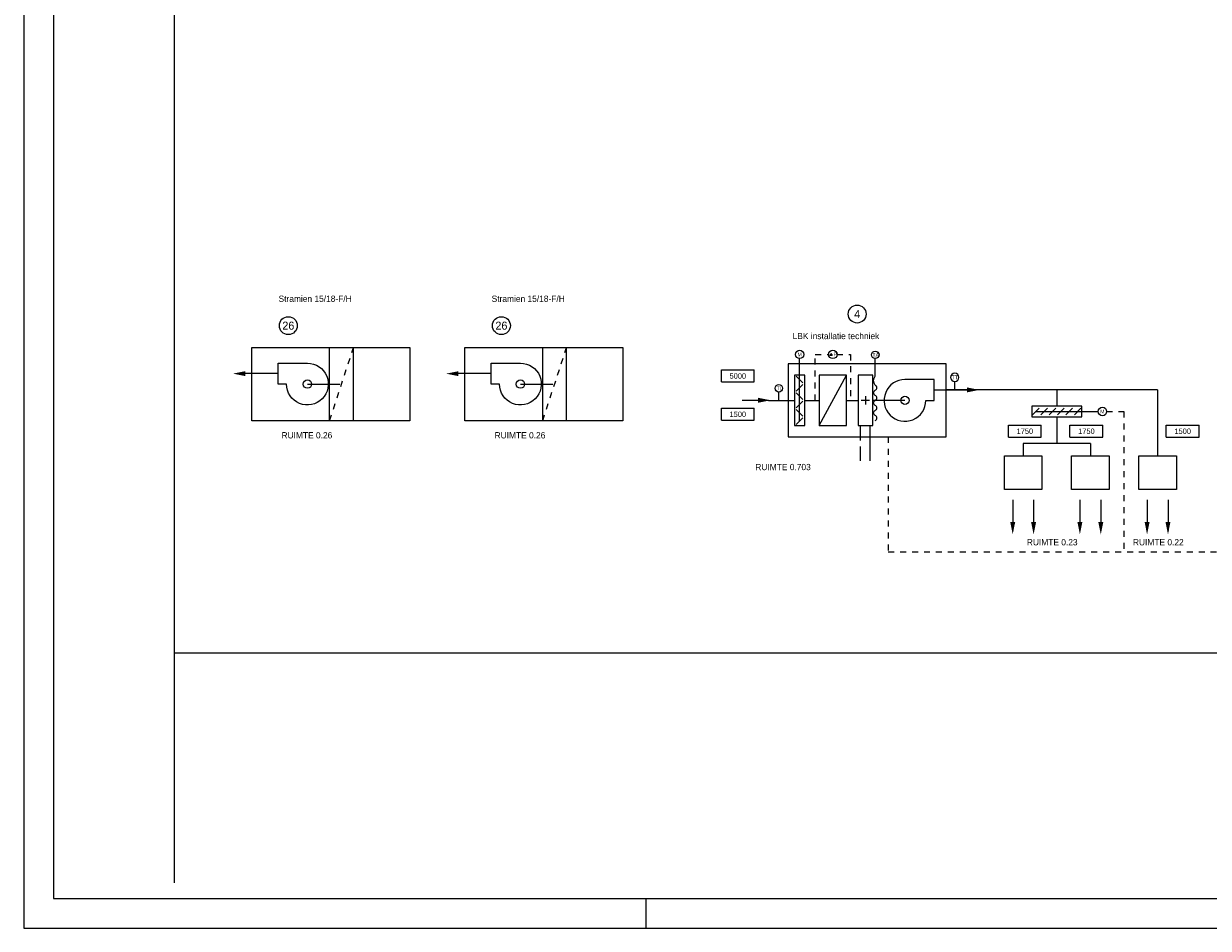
# Model space of a CAD drawing. Extents: x -490 to 1189, y 0 to 841.
# Tile 1 of 28: x -490 to -93, y 0 to 303. Entities that reach past the tile are written whole.
import ezdxf
from ezdxf.enums import TextEntityAlignment as Align

# ---------------------------------------------------------------- set-up
doc = ezdxf.new("R2010")
doc.units = 0
for name, pattern in [('2322107', [2000, 1000, 1000]), ('2322108', [7, 5, -2]), ('STABI22', [4, 2, -2])]:
    doc.linetypes.add(name, pattern=pattern)
doc.layers.get('0').update_dxf_attribs({"linetype": 'CONTINUOUS'})
for name, color, linetype in [('00KAD025', 2, 'CONTINUOUS'), ('00KAD070', 5, 'CONTINUOUS'), ('WL$1----', 3, 'CONTINUOUS'), ('WL561---', 4, 'CONTINUOUS'), ('WL561---_AANVOER', 4, 'CONTINUOUS'), ('WL561---_RETOUR', 4, 'CONTINUOUS'), ('WL570---_TOEVOER', 3, 'CONTINUOUS'), ('WM5448--', 1, 'CONTINUOUS'), ('WM561---', 1, 'CONTINUOUS')]:
    doc.layers.add(name, color=color, linetype=linetype)
doc.styles.add('BURO-018', font='BUROFONT.shx', dxfattribs={"height": 1.8})
doc.styles.add('BURO-025', font='BUROFONT.shx', dxfattribs={"height": 2.5})

# ---------------------------------------------------------------- blocks, each defined once
blk = doc.blocks.new('30486013')
at = {"color": 0, "linetype": 'CONTINUOUS'}
blk.add_circle((0, 0), 2, dxfattribs=at)
at = {"color": 0, "linetype": 'CONTINUOUS', "style": 'BURO-018', "flags": 1}
blk.add_attdef('CV_MATCODE', (0, 0), '', height=1.8, dxfattribs=at)
blk = doc.blocks.new('AL-RNR')
at = {"color": 0, "linetype": 'CONTINUOUS'}
for p, q in [((-5.5, 2), (5.5, 2)), ((-5.5, -2), (-5.5, 2)), ((5.5, -2), (5.5, 2)), ((-5.5, -2), (5.5, -2))]:
    blk.add_line(p, q, dxfattribs=at)
blk = doc.blocks.new('3048601')
at = {"color": 0, "linetype": 'CONTINUOUS'}
blk.add_circle((0, 0), 2, dxfattribs=at)
at = {"color": 0, "linetype": 'CONTINUOUS', "style": 'BURO-018', "flags": 1}
blk.add_attdef('CV_MATCODE', (0, 0), '', height=1.8, dxfattribs=at)

msp = doc.modelspace()

# ---------------------------------------------------------------- hatches: boundary and pattern name
at = {"layer": 'WL561---'}
for color, points in [(5, [(-415.29, 186.59), (-419.41, 185.77), (-415.29, 184.95), (-415.29, 185.77)]), (5, [(-343.92, 186.59), (-348.05, 185.77), (-343.92, 184.95), (-343.92, 185.77)]), (5, [(-173.58, 181.15), (-169.46, 180.32), (-173.58, 179.5), (-173.58, 180.32)]), (6, [(-243.54, 177.67), (-239.42, 176.85), (-243.54, 176.02), (-243.54, 176.85)]), (5, [(-157.45, 136.04), (-158.28, 131.91), (-159.1, 136.04), (-158.28, 136.04)]), (5, [(-150.45, 136.04), (-151.28, 131.91), (-152.1, 136.04), (-151.28, 136.04)]), (5, [(-134.95, 136.04), (-135.77, 131.91), (-136.6, 136.04), (-135.77, 136.04)]), (5, [(-127.95, 136.04), (-128.77, 131.91), (-129.6, 136.04), (-128.77, 136.04)]), (5, [(-112.45, 136.04), (-113.27, 131.91), (-114.09, 136.04), (-113.27, 136.04)]), (5, [(-105.45, 136.04), (-106.27, 131.91), (-107.09, 136.04), (-106.27, 136.04)])]:
    msp.add_hatch(color=color, dxfattribs=at).paths.add_polyline_path(points)

# ---------------------------------------------------------------- linework, layer by layer
at = {"layer": '00KAD025', "linetype": 'CONTINUOUS'}
msp.add_line((-281, 0), (-281, 10), dxfattribs=at)
at = {"layer": '00KAD070', "linetype": 'CONTINUOUS'}
for p, q in [((-479.54, 831), (-479.54, 10)), ((-479.54, 10), (1179, 10))]:
    msp.add_line(p, q, dxfattribs=at)
at = {"layer": 'WL$1----', "color": 3}
for p, q in [((-489.54, 841), (-489.54, 0)), ((-489.54, 0), (1189, 0))]:
    msp.add_line(p, q, dxfattribs=at)
at = {"layer": 'WL561---', "color": 8, "linetype": 'CONTINUOUS'}
for p, q in [((-439.09, 811.92), (-439.09, 15.18)), ((-439.09, 92.22), (987.27, 92.22))]:
    msp.add_line(p, q, dxfattribs=at)
at = {"layer": 'WL561---', "color": 1}
for p, q in [((-387.06, 170.02), (-387.06, 194.52)), ((-379.06, 170.02), (-379.06, 194.52)), ((-315.69, 170.02), (-315.69, 194.52)), ((-307.69, 170.02), (-307.69, 194.52))]:
    msp.add_line(p, q, dxfattribs=at)
at = {"layer": 'WL561---', "color": 3}
for p, q in [((-229.64, 169.82), (-229.64, 190.82)), ((-230.76, 184.93), (-228.53, 182.7)), ((-223.07, 168.42), (-213.97, 185.22)), ((-177.68, 180.33), (-177.68, 183.13)), ((-236.62, 176.82), (-236.62, 179.62)), ((-230.76, 179.9), (-228.53, 182.13)), ((-230.76, 179.33), (-228.53, 177.1)), ((-230.76, 174.3), (-228.53, 176.53)), ((-206.22, 176.82), (-209.02, 176.82)), ((-207.62, 178.22), (-207.62, 175.42)), ((-230.76, 173.73), (-228.53, 171.5)), ((-230.76, 168.7), (-228.53, 170.93))]:
    msp.add_line(p, q, dxfattribs=at)
at = {"layer": 'WL561---', "color": 1, "linetype": 'STABI22'}
for p, q in [((-217.12, 192.22), (-212.57, 192.22)), ((-212.57, 192.22), (-212.57, 176.82))]:
    msp.add_line(p, q, dxfattribs=at)
at = {"layer": 'WL561---', "color": 5}
for p, q in [((-415.6, 185.78), (-415.63, 185.78)), ((-404.23, 185.78), (-415.6, 185.78)), ((-344.23, 185.78), (-344.26, 185.78)), ((-332.86, 185.78), (-344.23, 185.78)), ((-394.51, 182.27), (-383.7, 182.27)), ((-323.15, 182.27), (-312.33, 182.27)), ((-184.64, 180.33), (-173.27, 180.33)), ((-109.76, 180.33), (-180.58, 180.33)), ((-173.27, 180.33), (-173.24, 180.33)), ((-143.52, 180.33), (-143.52, 174.83)), ((-109.76, 180.33), (-109.76, 158.2)), ((-143.52, 171.33), (-143.52, 162.34)), ((-154.77, 162.34), (-154.77, 158.2)), ((-132.27, 162.34), (-154.77, 162.34)), ((-132.27, 162.34), (-132.27, 158.2)), ((-158.27, 143.52), (-158.27, 133.29)), ((-151.27, 143.52), (-151.27, 133.29)), ((-135.77, 143.52), (-135.77, 133.29)), ((-128.77, 143.52), (-128.77, 133.29)), ((-113.26, 143.52), (-113.26, 133.29)), ((-106.26, 143.52), (-106.26, 133.29))]:
    msp.add_line(p, q, dxfattribs=at)
at = {"layer": 'WL561---', "color": 1, "linetype": 'STABI22'}
msp.add_lwpolyline([(-224.47, 176.82), (-224.47, 192.22), (-219.92, 192.22)], dxfattribs=at)
at = {"layer": 'WL561---', "color": 1}
msp.add_lwpolyline([(-218.78, 191.86), (-219.58, 191.86), (-219.18, 192.55)], close=True, dxfattribs=at)
at = {"layer": 'WL561---', "color": 3}
msp.add_lwpolyline([(-204.3, 170.1, 0.666667), (-204.3, 171.78, -0.666667), (-204.3, 173.46, 0.666667), (-204.3, 175.14, -0.666667), (-204.3, 176.82, 0.666667), (-204.3, 178.5, -0.666667), (-204.3, 180.18, 0.666667), (-204.3, 181.86, -0.363636), (-204.3, 184.94), (-204.3, 190.82)], format="xyb", dxfattribs=at)
for points in [[(-404.31, 189.27), (-394.51, 189.27, -2.414214), (-401.51, 182.27), (-404.31, 182.27)], [(-332.95, 189.27), (-323.15, 189.27, -2.414214), (-330.15, 182.27), (-332.95, 182.27)], [(-184.56, 183.82), (-194.36, 183.82, 2.414214), (-187.36, 176.82), (-184.56, 176.82)]]:
    msp.add_lwpolyline(points, format="xyb", close=True, dxfattribs=at)
msp.add_lwpolyline([(-227.89, 168.42), (-227.89, 185.22), (-231.39, 185.22), (-231.39, 168.42)], close=True, dxfattribs=at)
for centre, radius in [((-218.52, 192.22), 1.4), ((-204.3, 192.07), 1.25), ((-394.51, 182.27), 1.4), ((-323.15, 182.27), 1.4), ((-236.62, 180.87), 1.25), ((-194.36, 176.82), 1.4)]:
    msp.add_circle(centre, radius, dxfattribs=at)
at = {"layer": 'WL561---_AANVOER', "color": 10, "linetype": '2322107'}
msp.add_line((-206.1, 168.42), (-206.1, 156.52), dxfattribs=at)
at = {"layer": 'WL561---_RETOUR', "linetype": '2322108'}
msp.add_line((-209.32, 168.42), (-209.32, 156.52), dxfattribs=at)
at = {"layer": 'WL561---_RETOUR', "color": 7}
for points in [[(-360.18, 194.52), (-360.18, 170.02), (-413.1, 170.02), (-413.1, 194.52)], [(-288.82, 194.52), (-288.82, 170.02), (-341.73, 170.02), (-341.73, 194.52)], [(-233.49, 189.07), (-233.49, 164.57), (-180.58, 164.57), (-180.58, 189.07)], [(-161.07, 158.2), (-148.47, 158.2), (-148.47, 147.02), (-161.07, 147.02)], [(-138.57, 158.2), (-125.97, 158.2), (-125.97, 147.02), (-138.57, 147.02)], [(-116.06, 158.2), (-103.46, 158.2), (-103.46, 147.02), (-116.06, 147.02)]]:
    msp.add_lwpolyline(points, close=True, dxfattribs=at)
at = {"layer": 'WL570---_TOEVOER', "color": 6, "linetype": 'CONTINUOUS'}
for p, q in [((-240.1, 176.82), (-248.92, 176.82)), ((-240.1, 176.82), (-231.5, 176.82)), ((-227.89, 176.82), (-223.07, 176.82)), ((-227.89, 176.82), (-223.07, 176.82)), ((-213.97, 176.82), (-210.07, 176.82)), ((-194.36, 176.82), (-205.17, 176.82))]:
    msp.add_line(p, q, dxfattribs=at)
at = {"layer": 'WL570---_TOEVOER'}
for p, q in [((-149.41, 174.2), (-151.63, 171.97)), ((-150.63, 173.09), (-129.63, 173.09)), ((-146.61, 174.2), (-148.83, 171.97)), ((-143.81, 174.2), (-146.03, 171.97)), ((-141.01, 174.2), (-143.23, 171.97)), ((-138.21, 174.2), (-140.43, 171.97)), ((-135.41, 174.2), (-137.63, 171.97))]:
    msp.add_line(p, q, dxfattribs=at)
for points in [[(-213.97, 168.42), (-213.97, 185.22), (-223.07, 185.22), (-223.07, 168.42)], [(-205.17, 168.42), (-205.17, 185.22), (-210.07, 185.22), (-210.07, 168.42)], [(-151.92, 171.33), (-135.12, 171.33), (-135.12, 174.83), (-151.92, 174.83)]]:
    msp.add_lwpolyline(points, close=True, dxfattribs=at)
at = {"layer": 'WM5448--', "color": 1, "linetype": 'STABI22'}
for p, q in [((-387.06, 170.02), (-379.06, 194.52)), ((-315.69, 170.02), (-307.69, 194.52))]:
    msp.add_line(p, q, dxfattribs=at)
at = {"layer": 'WM561---', "color": 1, "linetype": 'STABI22'}
for p, q in [((-126.83, 173.09), (-121.03, 173.09)), ((-121.03, 173.09), (-121.03, 126.05)), ((-199.98, 164.57), (-199.98, 126.05)), ((-199.98, 126.05), (-22.17, 126.05))]:
    msp.add_line(p, q, dxfattribs=at)

# ---------------------------------------------------------------- block references
at = {"layer": 'WL561---', "color": 3}
ref = msp.add_blockref('30486013', (-229.64, 192.22), dxfattribs=dict(at, xscale=0.7000000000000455, yscale=0.7000000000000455, zscale=0.7))
ref.add_attrib('CV_TEXT1', 'M', dxfattribs={"layer": '0', "color": 1, "height": 1.26, "style": 'BURO-018'}).set_placement((-229.64, 192.22), align=Align.MIDDLE)
ref = msp.add_blockref('30486013', (-177.68, 184.53), dxfattribs=dict(at, xscale=-0.7000000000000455, yscale=0.7000000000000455, zscale=0.7))
ref.add_attrib('CV_TEXT1', 'TT', dxfattribs={"layer": '0', "color": 1, "height": 1.26, "style": 'BURO-018'}).set_placement((-177.68, 184.53), align=Align.MIDDLE)
at = {"layer": 'WL561---_RETOUR', "color": 7}
ref = msp.add_blockref('3048601', (-210.37, 205.72), dxfattribs=dict(at, xscale=1.5, yscale=1.5, zscale=1.5))
ref.add_attrib('CV_TEXT1', '4', dxfattribs={"layer": '0', "color": 1, "linetype": 'CONTINUOUS', "height": 2.7, "style": 'BURO-018'}).set_placement((-210.37, 205.72), align=Align.MIDDLE)
ref = msp.add_blockref('3048601', (-400.9, 201.84), dxfattribs=dict(at, xscale=1.5, yscale=1.5, zscale=1.5))
ref.add_attrib('CV_TEXT1', '26', dxfattribs={"layer": '0', "color": 1, "linetype": 'CONTINUOUS', "height": 2.7, "style": 'BURO-018'}).set_placement((-400.9, 201.84), align=Align.MIDDLE)
ref = msp.add_blockref('3048601', (-329.53, 201.84), dxfattribs=dict(at, xscale=1.5, yscale=1.5, zscale=1.5))
ref.add_attrib('CV_TEXT1', '26', dxfattribs={"layer": '0', "color": 1, "linetype": 'CONTINUOUS', "height": 2.7, "style": 'BURO-018'}).set_placement((-329.53, 201.84), align=Align.MIDDLE)
ref = msp.add_blockref('AL-RNR', (-250.35, 184.99), dxfattribs=at)
ref.add_attrib('AL_RNR', '5000', dxfattribs={"layer": '0', "color": 0, "linetype": 'CONTINUOUS', "height": 1.8, "style": 'BURO-018'}).set_placement((-250.35, 184.99), align=Align.MIDDLE)
ref = msp.add_blockref('AL-RNR', (-250.35, 172.16), dxfattribs=at)
ref.add_attrib('AL_RNR', '1500', dxfattribs={"layer": '0', "color": 0, "linetype": 'CONTINUOUS', "height": 1.8, "style": 'BURO-018'}).set_placement((-250.35, 172.16), align=Align.MIDDLE)
ref = msp.add_blockref('AL-RNR', (-154.2, 166.49), dxfattribs=at)
ref.add_attrib('AL_RNR', '1750', dxfattribs={"layer": '0', "color": 0, "linetype": 'CONTINUOUS', "height": 1.8, "style": 'BURO-018'}).set_placement((-154.2, 166.49), align=Align.MIDDLE)
ref = msp.add_blockref('AL-RNR', (-133.59, 166.49), dxfattribs=at)
ref.add_attrib('AL_RNR', '1750', dxfattribs={"layer": '0', "color": 0, "linetype": 'CONTINUOUS', "height": 1.8, "style": 'BURO-018'}).set_placement((-133.59, 166.49), align=Align.MIDDLE)
ref = msp.add_blockref('AL-RNR', (-101.34, 166.49), dxfattribs=at)
ref.add_attrib('AL_RNR', '1500', dxfattribs={"layer": '0', "color": 0, "linetype": 'CONTINUOUS', "height": 1.8, "style": 'BURO-018'}).set_placement((-101.34, 166.49), align=Align.MIDDLE)
at = {"layer": 'WL570---_TOEVOER'}
ref = msp.add_blockref('30486013', (-128.23, 173.09), dxfattribs=dict(at, xscale=0.7, yscale=0.7, zscale=0.7))
ref.add_attrib('CV_TEXT1', 'M', dxfattribs={"layer": '0', "color": 1, "height": 1.26, "style": 'BURO-018'}).set_placement((-128.23, 173.09), align=Align.MIDDLE)

# ---------------------------------------------------------------- texts
at = {"layer": 'WL561---', "color": 1, "style": 'BURO-018'}
for s, p in [('P', (-218.3, 191.59)), ('TA', (-205.26, 191.44)), ('TI', (-237.37, 180.24))]:
    msp.add_text(s, height=1.26, dxfattribs=at).set_placement(p)
at = {"layer": 'WL561---_RETOUR', "color": 7, "style": 'BURO-025'}
for s, p in [('Stramien 15/18-F/H', (-404.17, 209.81)), ('Stramien 15/18-F/H', (-332.8, 209.81)), ('LBK installatie techniek', (-231.99, 197.32)), ('RUIMTE 0.26', (-403.19, 164.07)), ('RUIMTE 0.26', (-331.82, 164.07)), ('RUIMTE 0.703', (-244.49, 153.44)), ('RUIMTE 0.23', (-153.55, 128.25)), ('RUIMTE 0.22', (-118.01, 128.25))]:
    msp.add_text(s, height=2.1, dxfattribs=at).set_placement(p)

doc.saveas('drawing.dxf')
